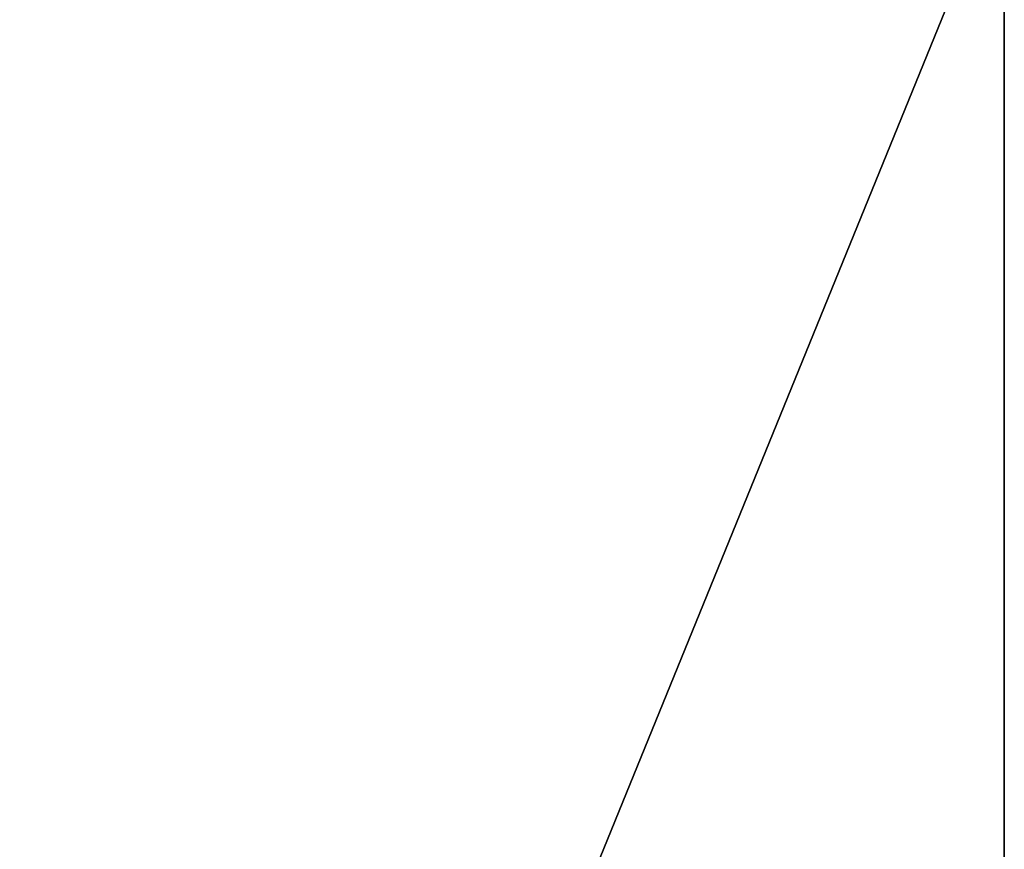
# Model space of a CAD drawing. Extents: x 22936 to 50368, y -4877 to 31080.
# Tile 198 of 256: x 45670 to 45946, y 2972 to 3205. Entities that reach past the tile are written whole.
import ezdxf

# ---------------------------------------------------------------- set-up
doc = ezdxf.new("R2010")
doc.units = 0
doc.layers.add('08_AMENAGEMENTS_EXTERIEURS', color=253, linetype='CONTINUOUS')

# ---------------------------------------------------------------- blocks, each defined once
blk = doc.blocks.new('GROUPER_101')
at = {"layer": '08_AMENAGEMENTS_EXTERIEURS'}
blk.add_line((3750.71, 1093), (3750.71, 1628), dxfattribs=at)
mesh = blk.add_polyface(dxfattribs=at)
corners = [(2907.71, 1628), (2876.61, 0), (2876.61, 1328), (3532.71, 0), (3532.71, 1093), (3750.71, 1628), (3750.71, 1093)]
mesh.append_faces([[corners[k] for k in face] for face in [(0, 1, 2), (4, 5, 6)]], dxfattribs={"vtx0": -1})
mesh.append_faces([[corners[k] for k in face] for face in [(1, 0, 3), (3, 0, 4)]], dxfattribs={"vtx0": -1, "vtx1": -1})
mesh.append_faces([[corners[k] for k in face] for face in [(4, 0, 5)]], dxfattribs={"vtx0": -1, "vtx2": -1})
blk = doc.blocks.new('GROUPER_116')
at = {"layer": '08_AMENAGEMENTS_EXTERIEURS'}
mesh = blk.add_polyface(dxfattribs=at)
corners = [(460.49, 3331.22), (460.49, 3326.22), (94.11, 3239.87), (980.49, 3870.79), (980.49, 3518.79), (480.49, 3870.79), (1209.96, 3523.79), (1000.49, 3518.79), (1000.49, 3523.79), (1000.49, 3336.93), (1165.99, 2980.93), (1307.17, 3133.93), (1000.49, 2980.93), (980.49, 3336.93), (1116.94, 808.8), (980.49, 670.69), (980.49, 838.54), (1082.03, 648.56), (480.49, 3326.22), (460.49, 3076.22), (480.49, 3076.22), (480.49, 0), (980.49, 0), (460.49, 3071.22), (0, 3071.22)]
mesh.append_faces([[corners[k] for k in face] for face in [(6, 7, 8), (10, 6, 11), (15, 14, 17), (2, 23, 24)]], dxfattribs={"vtx0": -1})
mesh.append_faces([[corners[k] for k in face] for face in [(7, 13, 4), (13, 7, 9), (14, 15, 16), (18, 19, 1), (19, 18, 20), (20, 5, 21), (21, 5, 22), (22, 5, 15), (23, 2, 19)]], dxfattribs={"vtx0": -1, "vtx1": -1})
mesh.append_faces([[corners[k] for k in face] for face in [(7, 6, 9), (9, 6, 10), (15, 5, 4), (15, 4, 13), (19, 2, 1)]], dxfattribs={"vtx0": -1, "vtx1": -1, "vtx2": -1})
mesh.append_faces([[corners[k] for k in face] for face in [(20, 18, 5), (15, 13, 16)]], dxfattribs={"vtx0": -1, "vtx2": -1})
mesh.append_faces([[corners[k] for k in face] for face in [(0, 1, 2), (3, 4, 5)]], dxfattribs={"vtx1": -1})
mesh.append_faces([[corners[k] for k in face] for face in [(10, 12, 9)]], dxfattribs={"vtx2": -1})

msp = doc.modelspace()

# ---------------------------------------------------------------- block references
at = {"layer": '08_AMENAGEMENTS_EXTERIEURS', "color": 7}
msp.add_blockref('GROUPER_116', (45720.7, 1619.93), dxfattribs=at)
at = {"layer": '08_AMENAGEMENTS_EXTERIEURS', "color": 254}
msp.add_blockref('GROUPER_101', (42195.48, 1619.93), dxfattribs=at)

doc.saveas('drawing.dxf')
